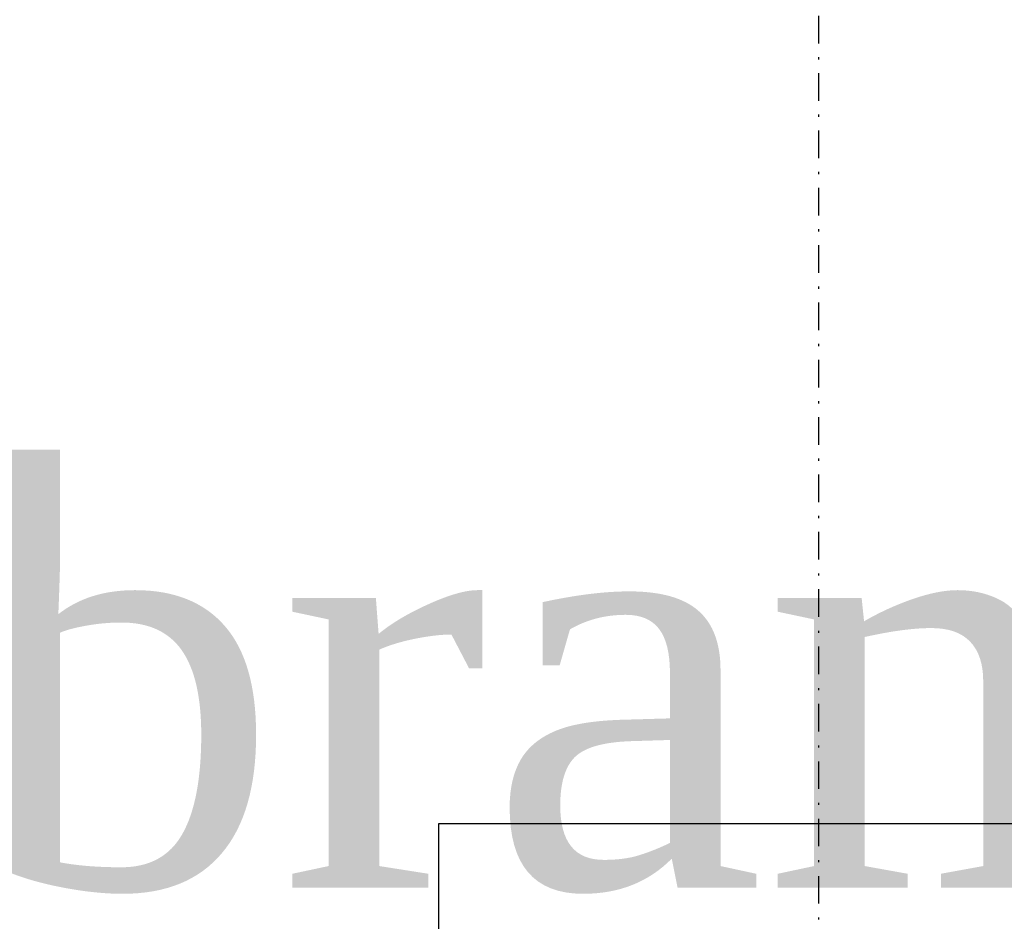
# Model space of a CAD drawing. Header units: centimetres. Extents: x 42630 to 130002, y 15 to 29179.
# Tile 76 of 165: x 50536 to 50581, y 5784 to 5825. Entities that reach past the tile are written whole.
import ezdxf

# ---------------------------------------------------------------- set-up
doc = ezdxf.new("R2010")
doc.units = ezdxf.units.CM
doc.header["$LTSCALE"] = 0.01
doc.linetypes.add('DASHDOT2', pattern=[12.7, 6.35, -3.175, 0, -3.175])
doc.layers.get('0').update_dxf_attribs({"color": 253})
for name, color, linetype in [('33 - linia 2', 253, 'Continuous'), ('A-ELEWACJE', 253, 'Continuous'), ('A-Grid', 253, 'DASHDOT2'), ('OPIS_K_WYK', 253, 'Continuous')]:
    doc.layers.add(name, color=color, linetype=linetype)
doc.layers.add('EOPIS', color=150, linetype='Continuous', lineweight=35)
doc.styles.get("Standard").update_dxf_attribs({"font": 'ic-simplex.shx', "width": 0.8})
doc.styles.add('styl1', font='times.ttf')
doc.dimstyles.new('CADKON cm', dxfattribs={"dimscale": 10, "dimtxt": 2.5, "dimasz": 2.5, "dimexe": 1.8, "dimexo": 5, "dimgap": 0.6, "dimtad": 1, "dimrnd": 0.1, "dimtxsty": 'Standard', "dimblk1": 'OBLIQUE', "dimblk2": 'OBLIQUE', "dimsah": 1, "dimcen": 2.5, "dimadec": 1, "dimazin": 2, "dimtfac": 1, "dimtix": 1, "dimtmove": 2, "dimatfit": 3, "dimldrblk": 'OPEN30', "dimfxl": 5, "dimfxlon": 1, "dimtfill": 1, "dimtolj": 1, "dimarcsym": 0})

# ---------------------------------------------------------------- blocks, each defined once
blk = doc.blocks.new('A$7E8814A102C37C')
at = {"layer": 'A-Grid', "ltscale": 20}
blk.add_lwpolyline([(1000, -130), (1000, -1964.5)], dxfattribs=at)
blk = doc.blocks.new('_OBLIQUE')
at = {"color": 0, "linetype": 'ByBlock'}
blk.add_line((-0.5, -0.5), (0.5, 0.5), dxfattribs=at)
blk = doc.blocks.new('A$7E8A16153526364')
at = {"layer": '33 - linia 2'}
blk.add_lwpolyline([(-20285, 65), (-19935, 65), (-19935, -285), (-20285, -285)], close=True, dxfattribs=at)

msp = doc.modelspace()

# ---------------------------------------------------------------- block references
at = {"layer": 'A-ELEWACJE', "xscale": 0.1, "yscale": 0.1, "zscale": 0.1}
msp.add_blockref('A$7E8A16153526364', (52583.82, 5781.604), dxfattribs=at)
at = {"layer": 'A-Grid', "lineweight": -3}
msp.add_blockref('A$7E8814A102C37C', (49572.82, 6187.604), dxfattribs=at)

# ---------------------------------------------------------------- texts
at = {"layer": 'EOPIS', "style": 'styl1'}
msp.add_text('brama', height=19.0314, dxfattribs=at).set_placement((50533.632, 5785.15))

# ---------------------------------------------------------------- leaders
at = {"layer": 'OPIS_K_WYK', "ltscale": 0.5}
msp.add_leader([(50572.47, 5769.604), (50633.334, 5821.668)], dimstyle='CADKON cm', override={"dimscale": 5, "dimldrblk": 'DotSmall'}, dxfattribs=at)

doc.saveas('drawing.dxf')
